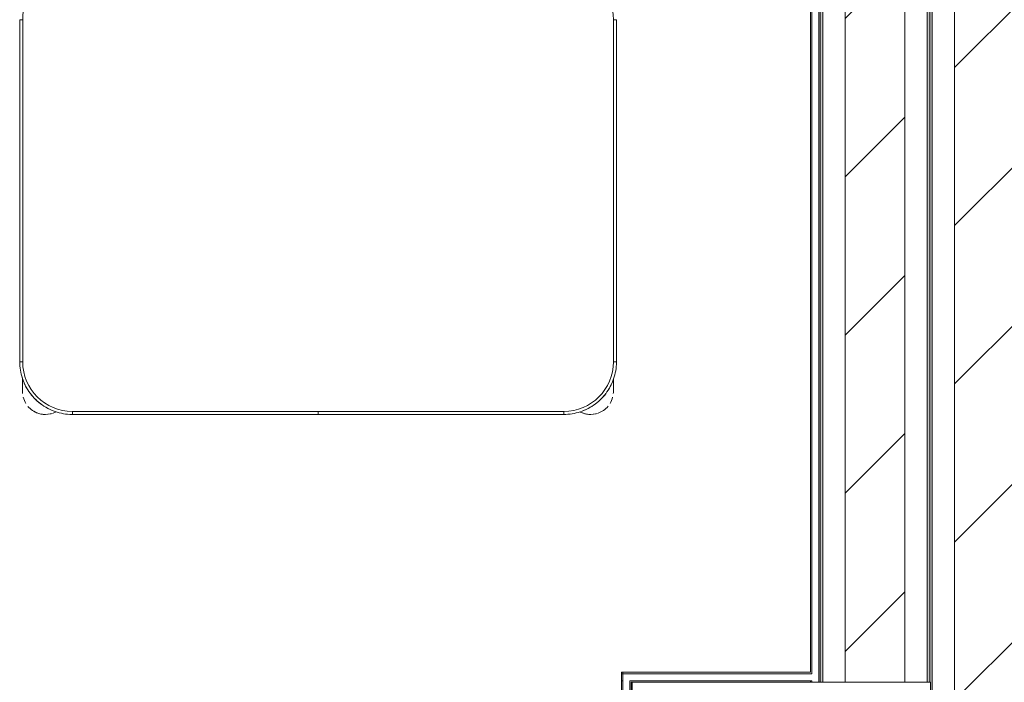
# Model space of a CAD drawing. Header units: metres. Extents: x 3 to 42.2, y -72.9 to -48.7.
# Tile 166 of 189: x 39.3 to 40.2, y -54.3 to -53.6. Entities that reach past the tile are written whole.
import ezdxf

# ---------------------------------------------------------------- set-up
doc = ezdxf.new("R2010")
doc.units = ezdxf.units.M
for name, color, linetype, lineweight in [('A-WALL', 7, 'Continuous', 18), ('A-WALL-PATT', 7, 'Continuous', 18), ('I-FURN', 7, 'Continuous', 18), ('S-COLS', 7, 'Continuous', 18)]:
    doc.layers.add(name, color=color, linetype=linetype, lineweight=lineweight)
pattern_1 = [(50, (21.555, -62.929), (0.5465545, -0.047815), [0.05715, -0.62865]), (355, (21.555, -62.929), (-0.105728, 0.573166), [0.04572, -0.50292]), (100.451, (21.601, -62.933), (0.440828, 0.525349), [0.04857, -0.53427]), (46.184, (21.555, -62.776), (0.813237, -0.12613), [0.08573, -0.94298]), (96.636, (21.623, -62.787), (0.712212, 0.742287), [0.07286, -0.80141]), (351.184, (21.555, -62.776), (0.712217, 0.742274), [0.06858, -0.75438]), (21, (21.631, -62.814), (0.454846, -0.306795), [0.05715, -0.62865]), (326, (21.631, -62.814), (0.185405, 0.55256), [0.04572, -0.50292]), (71.451, (21.669, -62.84), (0.640251, 0.245763), [0.04857, -0.53427]), (37.5, (21.555, -62.929), (0.009261, 0.2536672), [0.02515, -0.47168, 0.02515, -0.48539, -0.50482]), (37.5, (21.555, -62.929), (0.009261, 0.2536672), [-1.007, 0.02515, -0.47968]), (7.5, (21.555, -62.929), (0.2004558, 0.300546), [0.02515, -0.26594, 0.02515, -0.46025, -0.1924]), (7.5, (21.555, -62.929), (0.2004558, 0.300546), [-0.77648, 0.02515, -0.16726]), (327.5, (21.385, -62.929), (0.4067682, -0.0171882), [0.02515, -0.16535, 0.02515, -0.56921, -0.78867]), (327.5, (21.385, -62.929), (0.4067682, -0.0171882), [-0.78486, 0.02515, -0.76352]), (317.5, (21.309, -62.929), (0.444383, 0.0762794), [0.02515, -0.2225, 0.02515, -0.36957, -0.56007]), (317.5, (21.309, -62.929), (0.444383, 0.0762794), [-0.64237, 0.02515, -0.53492])]
pattern_2 = [(45, (21.555, -62.929), (-0.0795495, 0.0795495), [])]

# ---------------------------------------------------------------- blocks, each defined once
blk = doc.blocks.new('ConjuntoParaAlunoTamanho6 - CJA06_ConjuntoParaAlunoTamanho6-V8-1PAV')
at = {"layer": 'I-FURN', "color": 253, "true_color": 0xaaaaaa}
for p, q in [((-0.3, 0.01197), (-0.3, -0.33203)), ((-0.3, 0.01197), (-0.297, 0.01197)), ((-0.3, 0.01197), (-0.3, -0.33203)), ((0.3, 0.01197), (0.297, 0.01197)), ((0.3, -0.33203), (0.3, 0.01197)), ((0.3, -0.33203), (0.3, 0.01197)), ((-0.3, -0.33203), (-0.297, -0.33203)), ((0.3, -0.33203), (0.297, -0.33203)), ((-0.29713, -0.34835), (-0.29713, -0.35394)), ((-0.29713, -0.34868), (-0.29713, -0.36203)), ((0.29687, -0.35394), (0.29687, -0.3492)), ((0.29687, -0.36203), (0.29687, -0.34961)), ((-0.29713, -0.35705), (-0.29713, -0.36203)), ((0.29687, -0.36203), (0.29687, -0.35705)), ((-0.247, -0.38503), (-0.247, -0.38203)), ((-0.247, -0.38503), (-0.00005, -0.38503)), ((-0.247, -0.38503), (-0.00005, -0.38503)), ((-0.00005, -0.38203), (-0.00005, -0.38503)), ((0.00005, -0.38503), (0.00005, -0.38203)), ((0.00005, -0.38503), (0.247, -0.38503)), ((0.00005, -0.38503), (0.247, -0.38503)), ((0.247, -0.38503), (0.247, -0.38203))]:
    blk.add_line(p, q, dxfattribs=at)
at = {"layer": 'I-FURN', "color": 253, "true_color": 0xaaaaaa, "flags": 128}
for points in [[(-0.297, 0.01197), (-0.297, -0.07403), (-0.297, -0.16003), (-0.297, -0.24603), (-0.297, -0.33203)], [(-0.297, -0.33203), (-0.297, -0.24603), (-0.297, -0.16003), (-0.297, -0.07403), (-0.297, 0.01197)], [(0.297, -0.33203), (0.297, -0.24603), (0.297, -0.16003), (0.297, -0.07403), (0.297, 0.01197)], [(0.297, 0.01197), (0.297, -0.07403), (0.297, -0.16003), (0.297, -0.24603), (0.297, -0.33203)], [(-0.3, -0.33203), (-0.29996, -0.33415), (-0.29983, -0.33627), (-0.29962, -0.33838), (-0.29932, -0.34048), (-0.29894, -0.34256), (-0.29848, -0.34463), (-0.29794, -0.34668), (-0.29731, -0.34871), (-0.2966, -0.3507), (-0.29582, -0.35267), (-0.29495, -0.35461), (-0.29401, -0.35651), (-0.29299, -0.35837), (-0.2919, -0.36019), (-0.29074, -0.36196), (-0.28951, -0.36368), (-0.28821, -0.36536), (-0.28685, -0.36698), (-0.28542, -0.36855), (-0.28393, -0.37005), (-0.28238, -0.3715), (-0.28077, -0.37288), (-0.27911, -0.3742), (-0.2774, -0.37545), (-0.27564, -0.37663), (-0.27383, -0.37774), (-0.27198, -0.37878), (-0.27009, -0.37974), (-0.26816, -0.38062), (-0.2662, -0.38143), (-0.26421, -0.38216), (-0.2622, -0.38281), (-0.26015, -0.38338), (-0.25809, -0.38386), (-0.25601, -0.38426), (-0.25391, -0.38458), (-0.25181, -0.38482), (-0.24969, -0.38497), (-0.24757, -0.38503), (-0.247, -0.38503)], [(0.247, -0.38503), (0.24912, -0.38499), (0.25124, -0.38486), (0.25334, -0.38465), (0.25544, -0.38436), (0.25753, -0.38398), (0.2596, -0.38351), (0.26165, -0.38297), (0.26367, -0.38234), (0.26567, -0.38164), (0.26764, -0.38085), (0.26957, -0.37999), (0.27147, -0.37904), (0.27333, -0.37803), (0.27515, -0.37694), (0.27693, -0.37578), (0.27865, -0.37454), (0.28033, -0.37324), (0.28195, -0.37188), (0.28351, -0.37045), (0.28502, -0.36896), (0.28647, -0.36741), (0.28785, -0.3658), (0.28917, -0.36414), (0.29042, -0.36243), (0.2916, -0.36067), (0.29271, -0.35886), (0.29374, -0.35701), (0.29471, -0.35512), (0.29559, -0.3532), (0.2964, -0.35124), (0.29713, -0.34925), (0.29777, -0.34723), (0.29834, -0.34519), (0.29883, -0.34312), (0.29923, -0.34104), (0.29955, -0.33895), (0.29978, -0.33684), (0.29993, -0.33472), (0.3, -0.33261), (0.3, -0.33203)], [(-0.29713, -0.34907), (-0.29713, -0.34973), (-0.29713, -0.35038), (-0.29713, -0.35102), (-0.29713, -0.35165), (-0.29713, -0.35227), (-0.29713, -0.35288), (-0.29713, -0.35348), (-0.29713, -0.35406), (-0.29713, -0.35463), (-0.29713, -0.35518), (-0.29713, -0.35572), (-0.29713, -0.35624), (-0.29713, -0.35674), (-0.29713, -0.35722), (-0.29713, -0.35769), (-0.29713, -0.35813), (-0.29713, -0.35855), (-0.29713, -0.35895), (-0.29713, -0.35933), (-0.29713, -0.35969), (-0.29713, -0.36002), (-0.29713, -0.36033), (-0.29713, -0.36061), (-0.29713, -0.36087), (-0.29713, -0.36111), (-0.29713, -0.36131), (-0.29713, -0.3615), (-0.29713, -0.36165), (-0.29713, -0.36178), (-0.29713, -0.36188), (-0.29713, -0.36196), (-0.29713, -0.36201), (-0.29713, -0.36203)], [(0.29687, -0.36203), (0.29687, -0.36201), (0.29687, -0.36197), (0.29687, -0.36191), (0.29687, -0.36181), (0.29687, -0.36169), (0.29687, -0.36154), (0.29687, -0.36137), (0.29687, -0.36117), (0.29687, -0.36094), (0.29687, -0.36069), (0.29687, -0.36041), (0.29687, -0.36011), (0.29687, -0.35978), (0.29687, -0.35943), (0.29687, -0.35906), (0.29687, -0.35866), (0.29687, -0.35825), (0.29687, -0.35781), (0.29687, -0.35735), (0.29687, -0.35687), (0.29687, -0.35638), (0.29687, -0.35586), (0.29687, -0.35533), (0.29687, -0.35478), (0.29687, -0.35421), (0.29687, -0.35363), (0.29687, -0.35304), (0.29687, -0.35244), (0.29687, -0.35182), (0.29687, -0.35119), (0.29687, -0.35055), (0.29687, -0.3499)], [(-0.247, -0.38203), (-0.1235, -0.38203), (0, -0.38203), (0.1235, -0.38203), (0.247, -0.38203)], [(-0.00005, -0.38203), (-0.06179, -0.38203), (-0.12353, -0.38203), (-0.18526, -0.38203), (-0.247, -0.38203)], [(0.247, -0.38203), (0.18526, -0.38203), (0.12352, -0.38203), (0.06179, -0.38203), (0.00005, -0.38203)]]:
    blk.add_lwpolyline(points, dxfattribs=at)
at = {"layer": 'I-FURN', "color": 253, "true_color": 0xaaaaaa}
for centre, radius, start, end in [((-0.247, 0.01197), 0.05, 90, 180), ((-0.247, 0.01197), 0.05, 90, 180), ((0.247, 0.01197), 0.05, 360, 90), ((0.247, 0.01197), 0.05, 0, 90), ((-0.247, -0.33203), 0.05, 180, 270), ((-0.247, -0.33203), 0.05, 180, 270), ((0.247, -0.33203), 0.05, 270, 360), ((0.247, -0.33203), 0.05, 270, 0), ((-0.247, -0.33203), 0.053, 202.5, 212.50137), ((0.247, -0.33203), 0.053, 327.30007, 337.5), ((0.247, -0.33203), 0.053, 327.30007, 337.5), ((-0.27413, -0.36203), 0.023, 180, 184.41224), ((-0.247, -0.33203), 0.053, 217.1607, 233.14964), ((0.247, -0.33203), 0.053, 307.1607, 323.14964), ((0.247, -0.33203), 0.053, 307.1607, 323.14964), ((0.27387, -0.36203), 0.023, 355.58784, 360), ((-0.27413, -0.36203), 0.023, 194.46313, 211.29748), ((0.27387, -0.36203), 0.023, 328.70279, 345.53679), ((-0.27413, -0.36203), 0.023, 220.15845, 250.98921), ((-0.27413, -0.36203), 0.023, 241.29896, 288), ((-0.27413, -0.36203), 0.023, 255.53308, 284.46692), ((-0.247, -0.33203), 0.053, 237.30007, 247.5), ((-0.27413, -0.36203), 0.023, 289.64716, 297.85925), ((0.27387, -0.36203), 0.023, 242.37001, 250.98921), ((0.27387, -0.36203), 0.023, 243.53772, 288), ((0.247, -0.33203), 0.053, 292.5, 302.69993), ((0.247, -0.33203), 0.053, 292.5, 302.69993), ((0.27387, -0.36203), 0.023, 255.53308, 284.46692), ((0.27387, -0.36203), 0.023, 289.64716, 320.10645)]:
    blk.add_arc(centre, radius, start, end, dxfattribs=at)
blk = doc.blocks.new('Concreto-Retangular-Coluna - 20 X 30-8710722-1PAV')
at = {"layer": 'S-COLS', "true_color": 0xaaaaaa}
h = blk.add_hatch(dxfattribs=at)
h.set_pattern_fill('FP_14', color=253, style=0, pattern_type=2)
h.set_pattern_definition([(320, (-8.532, 18.463), (-0.047815, -0.546555), [0.05715, -0.62865]), (265, (-8.532, 18.463), (0.573166, 0.105728), [0.04572, -0.50292]), (10.451, (-8.536, 18.418), (0.525349, -0.440828), [0.04857, -0.53427]), (316.184, (-8.38, 18.463), (-0.12613, -0.813237), [0.08572, -0.94297]), (6.636, (-8.39, 18.395), (0.742287, -0.712212), [0.07286, -0.80141]), (261.184, (-8.38, 18.463), (0.742274, -0.712217), [0.06858, -0.75438]), (291, (-8.418, 18.387), (-0.306795, -0.454846), [0.05715, -0.62865]), (236, (-8.418, 18.387), (0.55256, -0.185405), [0.04572, -0.50292]), (341.451, (-8.443, 18.349), (0.245763, -0.640251), [0.04857, -0.53427]), (307.5, (-8.532, 18.463), (0.2536672, -0.009261), [0.02515, -0.47168, 0.02515, -0.48539, -0.50482]), (307.5, (-8.532, 18.463), (0.2536672, -0.009261), [-1.007, 0.02515, -0.47968]), (277.5, (-8.532, 18.463), (0.300546, -0.2004558), [0.02515, -0.26594, 0.02515, -0.46025, -0.19241]), (277.5, (-8.532, 18.463), (0.300546, -0.2004558), [-0.77648, 0.02515, -0.16726]), (237.5, (-8.532, 18.633), (-0.0171882, -0.4067682), [0.02515, -0.16535, 0.02515, -0.56921, -0.78867]), (237.5, (-8.532, 18.633), (-0.0171882, -0.4067682), [-0.78486, 0.02515, -0.76352]), (227.5, (-8.532, 18.709), (0.0762794, -0.444383), [0.02515, -0.2225, 0.02515, -0.36957, -0.56007]), (227.5, (-8.532, 18.709), (0.0762794, -0.444383), [-0.64237, 0.02515, -0.53492])])
h.paths.add_polyline_path([(-0.1, 0.15), (-0.1, -0.15), (0.1, -0.15), (0.1, 0.15), (0.03228, 0.15)])
at = {"layer": 'S-COLS', "color": 253, "true_color": 0xaaaaaa}
for p, q in [((0.1, 0.15), (-0.1, 0.15)), ((-0.1, 0.15), (-0.1, -0.15)), ((0.1, -0.15), (0.1, 0.15)), ((-0.1, -0.15), (0.1, -0.15))]:
    blk.add_line(p, q, dxfattribs=at)
blk = doc.blocks.new('4 GRE - ESCOLA DE CINEMA E AUDIOVISUAL CINE REX R07_rvt-1-1PAV')
at = {"layer": 'A-WALL-PATT', "true_color": 0xd4d4d4}
h = blk.add_hatch(dxfattribs=at)
h.set_pattern_fill('FP_2', color=254, style=0, pattern_type=2)
h.set_pattern_definition(pattern_2)
h.paths.add_polyline_path([(40.19234, -71.94194), (40.29234, -71.94194), (40.29234, -51.02045), (40.19234, -51.02045), (40.19234, -71.93857)])
h = blk.add_hatch(dxfattribs=at)
h.set_pattern_fill('FP_1', color=254, style=0, pattern_type=2)
h.set_pattern_definition(pattern_1)
h.paths.add_polyline_path([(40.16984, -71.94194), (40.16984, -51.17545), (40.1676, -51.17545), (40.16734, -71.94194)])
at = {"layer": 'A-WALL-PATT', "true_color": 0xeaeaea}
h = blk.add_hatch(dxfattribs=at)
h.set_pattern_fill('FP_21', color=254, style=0, pattern_type=2)
h.set_pattern_definition([(0, (21.555, -62.929), (0.381, 0.381), [0.1905, -0.5715]), (45, (21.65, -62.929), (-1.90495, 1.90495), []), (90, (21.65, -63.024), (-0.381, 0.381), [0.1905, -0.5715])])
h.paths.add_polyline_path([(40.05584, -63.74538), (40.05734, -63.74538), (40.05734, -61.48538), (40.05584, -61.48538), (40.05584, -63.7309)])
h.paths.add_polyline_path([(40.05584, -61.28538), (40.05734, -61.28538), (40.05734, -57.78609), (40.05584, -57.78609), (40.05584, -61.12376)])
h.paths.add_polyline_path([(40.05734, -57.58609), (40.05734, -54.49678), (40.05584, -54.49678), (40.05584, -57.58609)])
h.paths.add_polyline_path([(40.05584, -54.29678), (40.05734, -54.29678), (40.05734, -51.24612), (40.05584, -51.24612), (40.05584, -54.17138)])
at = {"layer": 'A-WALL-PATT', "true_color": 0xd4d4d4}
h = blk.add_hatch(dxfattribs=at)
h.set_pattern_fill('FP_1', color=254, style=0, pattern_type=2)
h.set_pattern_definition(pattern_1)
h.paths.add_polyline_path([(40.0597, -71.59331), (40.05984, -71.59331), (40.05984, -68.36288), (40.05734, -68.36288), (40.05734, -71.59331)])
h.paths.add_polyline_path([(40.05967, -68.16288), (40.05984, -68.16288), (40.05984, -68.16068), (40.05734, -68.16068), (40.05734, -68.16288)])
h.paths.add_polyline_path([(40.05734, -68.15218), (40.05984, -68.15218), (40.05984, -65.99307), (40.05734, -65.99307), (40.05734, -68.07613)])
h.paths.add_polyline_path([(40.05984, -65.86307), (40.05979, -63.94538), (40.05734, -63.94538), (40.05734, -65.86307)])
h.paths.add_polyline_path([(40.05734, -63.74538), (40.05984, -63.74538), (40.05984, -61.49538), (40.05734, -61.49538), (40.05734, -63.7309)])
h.paths.add_polyline_path([(40.05984, -61.48688), (40.05984, -61.48538), (40.05734, -61.48538), (40.05734, -61.48688)])
h.paths.add_polyline_path([(40.05734, -61.28538), (40.05984, -61.28538), (40.05984, -57.78609), (40.05734, -57.78609), (40.05734, -61.12376)])
h.paths.add_polyline_path([(40.05829, -57.58609), (40.05984, -57.58609), (40.05904, -54.49678), (40.05734, -54.49678), (40.05734, -57.58609)])
h.paths.add_polyline_path([(40.05984, -54.29678), (40.05982, -51.24612), (40.05734, -51.24612), (40.05734, -54.29678), (40.05908, -54.29678)])
h = blk.add_hatch(dxfattribs=at)
h.set_pattern_fill('FP_2', color=254, style=0, pattern_type=2)
h.set_pattern_definition(pattern_2)
h.paths.add_polyline_path([(40.14234, -71.59331), (40.14234, -68.36288), (40.08234, -68.36288), (40.08234, -71.59331), (40.14118, -71.59331)])
h.paths.add_polyline_path([(40.14234, -68.16288), (40.14234, -63.94538), (40.08234, -63.94538), (40.08252, -68.16288), (40.12121, -68.16288)])
h.paths.add_polyline_path([(40.14234, -63.74538), (40.14234, -61.48538), (40.08234, -61.48538), (40.08234, -63.74538), (40.09549, -63.74538)])
h.paths.add_polyline_path([(40.08351, -61.28538), (40.14234, -61.28538), (40.14234, -57.78609), (40.08234, -57.78609), (40.08234, -61.28538)])
h.paths.add_polyline_path([(40.14234, -57.58609), (40.14234, -54.49678), (40.08234, -54.49678), (40.08234, -57.58609), (40.10504, -57.58609)])
h.paths.add_polyline_path([(40.14234, -54.29678), (40.14193, -51.24612), (40.08234, -51.24612), (40.08234, -54.29678), (40.12418, -54.29678)])
h = blk.add_hatch(dxfattribs=at)
h.set_pattern_fill('FP_1', color=254, style=0, pattern_type=2)
h.set_pattern_definition(pattern_1)
h.paths.add_polyline_path([(40.16484, -71.59331), (40.16734, -71.59331), (40.16734, -68.36288), (40.16484, -68.36288), (40.16484, -71.16608)])
h.paths.add_polyline_path([(40.16484, -68.16288), (40.16734, -68.16288), (40.16734, -63.94538), (40.16484, -63.94538), (40.16484, -68.07613)])
h.paths.add_polyline_path([(40.16734, -63.74538), (40.16734, -61.48538), (40.16484, -61.48538), (40.16484, -63.74538)])
h.paths.add_polyline_path([(40.16734, -61.28538), (40.16734, -57.78609), (40.16484, -57.78609), (40.16484, -61.28538)])
h.paths.add_polyline_path([(40.16734, -57.58609), (40.16734, -54.49678), (40.16484, -54.49678), (40.16484, -57.58609)])
h.paths.add_polyline_path([(40.16484, -54.29678), (40.16734, -54.29678), (40.16734, -51.24612), (40.16484, -51.24612), (40.16484, -54.17138)])
at = {"layer": 'A-WALL', "color": 253, "true_color": 0xaaaaaa}
for p, q in [((40.16984, -51.17545), (40.16984, -71.94194)), ((40.19234, -51.17545), (40.19234, -71.94194)), ((40.05584, -54.29678), (40.05584, -51.24612)), ((40.05734, -51.24612), (40.05734, -54.29678)), ((40.05734, -54.29678), (40.05734, -51.24612)), ((40.05984, -54.29678), (40.05984, -51.24612)), ((40.08234, -54.29678), (40.08234, -51.24612)), ((40.14234, -54.29678), (40.14234, -51.24612)), ((40.16484, -54.29678), (40.16484, -51.24612)), ((40.16734, -51.24612), (40.16734, -54.29678)), ((40.16734, -54.29678), (40.16734, -51.24612)), ((40.04734, -51.25612), (40.04734, -54.28678)), ((40.04884, -54.28828), (40.04884, -51.25462)), ((40.04734, -54.28678), (39.85734, -54.28678)), ((39.85734, -54.28678), (39.85734, -54.29678)), ((39.85884, -54.28678), (39.85734, -54.28678)), ((39.85734, -54.28678), (39.85734, -54.28828)), ((39.85884, -54.28828), (39.85884, -54.28678)), ((39.85734, -54.28828), (39.85884, -54.28828)), ((39.85734, -54.29528), (39.85734, -54.29678)), ((39.85734, -54.29528), (39.85884, -54.29528)), ((39.85734, -54.29678), (39.85734, -54.50678)), ((39.85884, -54.28828), (40.04734, -54.28828)), ((39.85884, -54.29528), (39.85884, -54.28828)), ((39.85884, -54.29678), (39.85884, -54.29528)), ((39.85884, -54.50528), (39.85884, -54.29678)), ((39.86584, -54.29528), (40.04734, -54.29528)), ((39.86584, -54.29678), (39.86584, -54.29528)), ((39.86584, -54.49828), (39.86584, -54.29678)), ((39.86734, -54.29678), (39.86825, -54.29678)), ((39.86734, -54.49678), (39.86734, -54.29678)), ((40.04884, -54.28828), (40.04734, -54.28828)), ((40.04734, -54.29678), (40.04734, -54.29528)), ((40.04884, -54.29528), (40.04734, -54.29528)), ((40.04884, -54.29678), (40.04884, -54.29528))]:
    blk.add_line(p, q, dxfattribs=at)
at = {"layer": 'I-FURN', "color": 253, "lineweight": 18, "true_color": 0xaaaaaa}
blk.add_blockref('ConjuntoParaAlunoTamanho6 - CJA06_ConjuntoParaAlunoTamanho6-V8-1PAV', (39.55241, -53.64244), dxfattribs=at)
at = {"layer": 'S-COLS', "color": 253, "lineweight": 18, "true_color": 0xaaaaaa, "rotation": 90.00000000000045}
blk.add_blockref('Concreto-Retangular-Coluna - 20 X 30-8710722-1PAV', (40.01825, -54.39678), dxfattribs=at)

msp = doc.modelspace()

# ---------------------------------------------------------------- block references
at = {"lineweight": 5}
msp.add_blockref('4 GRE - ESCOLA DE CINEMA E AUDIOVISUAL CINE REX R07_rvt-1-1PAV', (0, 0), dxfattribs=at)

doc.saveas('drawing.dxf')
